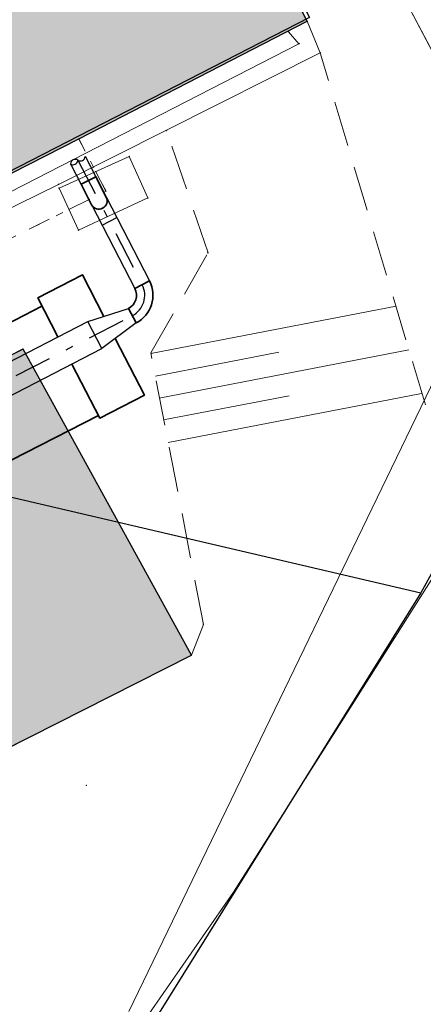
# Model space of a CAD drawing. Header units: metres. Extents: x -535942 to -530626, y -1087729 to -1086275.
# Tile 140 of 247: x -534200.84 to -534195.48, y -1086917.34 to -1086904.25. Entities that reach past the tile are written whole.
import ezdxf

# ---------------------------------------------------------------- set-up
doc = ezdxf.new("R2010")
doc.units = ezdxf.units.M
for name, pattern in [('C_1', [0.6, 0.3, -0.3]), ('C_2', [0.9, 0.6, -0.3]), ('DASHDOT', [1, 0.5, -0.25, 0, -0.25]), ('DOT', [0.25, 0, -0.25])]:
    doc.linetypes.add(name, pattern=pattern)
for name, color, linetype in [('18', 7, 'Continuous'), ('2', 7, 'Continuous'), ('22', 7, 'Continuous'), ('23', 7, 'Continuous'), ('25', 7, 'Continuous'), ('_blok katastr', 7, 'Continuous'), ('_blok SS sítě', 7, 'Continuous'), ('_blok zaměření - nové', 7, 'Continuous'), ('_externi reference', 7, 'Continuous'), ('AG_srafy SS budovy', 252, 'Continuous'), ('PROSPECT_osa', 8, 'DASHDOT'), ('Prospect_technologie nová', 150, 'Continuous'), ('PROSPECT_tenká', 8, 'Continuous')]:
    doc.layers.add(name, color=color, linetype=linetype)
doc.layers.add('AG revizni oblacek', color=111, linetype='Continuous', plot=False)
doc.layers.add('AG_Demolice', color=7, linetype='Continuous', lineweight=25, true_color=0xff8000)
doc.layers.add('BT_hranice_budov', color=7, linetype='Continuous', lineweight=30, true_color=0x007f00)
for name, color, linetype, lineweight in [('AG_SS osvětlení', 251, 'HP_04_VO', 13), ('PROSPECT_nosný systém', 130, 'Continuous', 35), ('PROSPECT_technologie - nová', 150, 'Continuous', 35)]:
    doc.layers.add(name, color=color, linetype=linetype, lineweight=lineweight)
doc.layers.add('BT_hranice_parcel', color=7, linetype='Continuous', true_color=0x007f00)
doc.styles.add('ROMANS', font='romans')
doc.linetypes.add('HP_04_VO', pattern='A,0.5,-1,2,-5,[28,hpfmlin.shx,S=1,R=0,X=0,Y=0],-0.8,["VO",ROMANS,S=1.7,R=0,X=2.75,Y=-0.8],-7,2,-1,0.5', length=19.8)

# ---------------------------------------------------------------- blocks, each defined once
blk = doc.blocks.new('_KATASTR')
at = {"layer": 'BT_hranice_budov', "lineweight": -3}
blk.add_lwpolyline([(-534196.99, -1086904.22), (-534214.88, -1086913.41), (-534218.08, -1086907.19), (-534200.19, -1086898), (-534196.99, -1086904.22)], dxfattribs=at)
at = {"layer": 'BT_hranice_parcel', "lineweight": -3}
for points in [[(-534231.63, -1086903.42), (-534230.22, -1086903.49), (-534227.16, -1086907.3), (-534225.17, -1086910.83), (-534221.02, -1086919.24), (-534217.78, -1086917.53), (-534224.47, -1086904.18), (-534224.1, -1086901.35), (-534222.11, -1086899.39), (-534204.26, -1086892.92), (-534199.98, -1086893.26), (-534196.76, -1086894.5), (-534192.72, -1086898.62), (-534191.77, -1086902.33), (-534192.32, -1086906.11), (-534195.51, -1086911.87), (-534199.92, -1086918.95), (-534203.7, -1086923.82)], [(-534200.19, -1086898), (-534196.99, -1086904.22), (-534214.88, -1086913.41)], [(-534203.7, -1086923.82), (-534214.37, -1086935.85), (-534223.95, -1086944.49), (-534227.12, -1086945.21), (-534228.88, -1086944.7), (-534230.33, -1086943.42), (-534244.94, -1086915.53), (-534245.17, -1086914.38), (-534244.81, -1086911.08), (-534241.98, -1086908.05), (-534238.09, -1086906.48), (-534236.63, -1086907.78), (-534236.66, -1086911.25), (-534236.07, -1086915.41), (-534232.89, -1086913.77), (-534232.44, -1086904.43), (-534231.63, -1086903.42), (-534195.51, -1086911.87)]]:
    blk.add_lwpolyline(points, dxfattribs=at)
blk = doc.blocks.new('ss_vo')
at = {"layer": 'AG_SS osvětlení', "ltscale": 0.7}
blk.add_line((-534199.39223, -1086917.43767), (-534194.024, -1086906.326), dxfattribs=at)
blk = doc.blocks.new('doměř')
at = {"layer": '18', "color": 252, "linetype": 'Continuous', "lineweight": 13}
for p in [(-534197.023, -1086904.268), (-534197.273, -1086904.406), (-534197.125, -1086904.567), (-534196.847, -1086904.687), (-534198.892, -1086905.723), (-534199.388, -1086906.067), (-534200.325, -1086906.437), (-534200.32, -1086906.486), (-534199.143, -1086906.621), (-534200.064, -1086907.045), (-534198.344, -1086907.346), (-534200.803, -1086908.628), (-534199.1, -1086908.684), (-534198.402, -1086912.286), (-534198.56, -1086912.7), (-534199.96, -1086914.43), (-534198, -1086915.85)]:
    blk.add_point(p, dxfattribs=at)
at = {"layer": '2', "color": 252, "linetype": 'Continuous', "lineweight": 13}
for p, q in [((-534197.023, -1086904.268), (-534200.247, -1086898.003)), ((-534195.273, -1086904.826), (-534195.87, -1086903.7)), ((-534202.953, -1086907.322), (-534197.023, -1086904.268)), ((-534200.803, -1086908.628), (-534203.55, -1086910.021)), ((-534198.56, -1086912.7), (-534200.803, -1086908.628)), ((-534195.32, -1086911.62), (-534198, -1086915.85)), ((-534204.65, -1086915.776), (-534198.56, -1086912.7)), ((-534198, -1086915.85), (-534202.36, -1086922.13))]:
    blk.add_line(p, q, dxfattribs=at)
at = {"layer": '2', "color": 252, "linetype": 'DOT', "lineweight": 13}
for p, q in [((-534199.696, -1086906.53), (-534200.056, -1086905.83)), ((-534202.867, -1086908.103), (-534199.696, -1086906.53))]:
    blk.add_line(p, q, dxfattribs=at)
blk = doc.blocks.new('Zaměření - zekan')
at = {"layer": 'AG_srafy SS budovy', "transparency": 33554602}
h = blk.add_hatch(color=256, dxfattribs=at)
h.dxf.hatch_style = 1
h.paths.add_polyline_path([(-534453.325, -1086966.969), (-534443.64, -1086964.47), (-534440.42, -1086963.61), (-534440.62, -1086962.77), (-534438.161, -1086962.135), (-534435.9, -1086961.56), (-534432.06, -1086960.58), (-534428.7, -1086959.69), (-534425.4, -1086958.85), (-534423.57, -1086958.39), (-534414.04, -1086955.97), (-534414.64, -1086953.75), (-534414.91, -1086952.73), (-534415.05, -1086952.24), (-534415.31, -1086951.23), (-534416.63, -1086946.34), (-534428.91, -1086949.44), (-534437.35, -1086951.61), (-534443.56, -1086953.24), (-534443.06, -1086955.13), (-534448.34, -1086956.52), (-534449.54, -1086956.83), (-534450.23, -1086957.02), (-534451.64, -1086957.39), (-534454.12, -1086958.04), (-534454.72, -1086958.19), (-534455.72, -1086958.46), (-534455.285, -1086960.065), (-534454.35, -1086963.34), (-534454.176, -1086963.958), (-534454.137, -1086964.098), (-534454.061, -1086964.37)])
h.paths.add_polyline_path([(-534449.11, -1086987.51), (-534445.794, -1086986.657), (-534443.94, -1086986.148), (-534443.968, -1086986.042), (-534442.31, -1086985.609), (-534441.179, -1086985.314), (-534431.78, -1086982.86), (-534426.34, -1086981.45), (-534426.27, -1086981.61), (-534423.234, -1086980.828), (-534421.037, -1086980.226), (-534414.29, -1086978.5), (-534410.17, -1086977.42), (-534409.67, -1086979.54), (-534407.98, -1086979.1), (-534405.71, -1086987.99), (-534405.64, -1086987.96), (-534405.57, -1086988.16), (-534405.509, -1086988.144), (-534404.631, -1086991.451), (-534404.368, -1086992.439), (-534403.734, -1086994.828), (-534403.627, -1086995.219), (-534399.381, -1086994.059), (-534393.93, -1086992.57), (-534392.974, -1086996.329), (-534392.378, -1086998.675), (-534391.96, -1087000.32), (-534391.274, -1087003.026), (-534389.51, -1087009.99), (-534387.84, -1087016.44), (-534385.756, -1087024.283), (-534384.58, -1087028.84), (-534384.22, -1087030.49), (-534394.01, -1087033.1), (-534393.06, -1087036.8), (-534392.78, -1087038.03)])
h.paths.add_polyline_path([(-534376.66, -1086982.86), (-534371.91, -1086992.08), (-534367.61, -1087000.29), (-534367.52, -1087000.44), (-534366.9, -1087001.62), (-534367.54, -1087001.98), (-534367.737, -1087002.086), (-534371.55, -1087004.13), (-534370.982, -1087005.221), (-534369.18, -1087008.63), (-534362.31, -1087021.78), (-534361.701, -1087022.93), (-534357.45, -1087020.68), (-534357.97, -1087019.22), (-534358.37, -1087018.01), (-534358.76, -1087016.83), (-534358.99, -1087016.22), (-534359.29, -1087015.33), (-534353.16, -1087012.14), (-534339.04, -1087004.84), (-534326.38, -1086998.22), (-534319.16, -1086994.47), (-534316.78, -1086998.99), (-534313.36, -1086997.22), (-534311.16, -1086996.07), (-534306.79, -1086993.79), (-534304.55, -1086992.63), (-534299.59, -1086990.04), (-534302, -1086985.39), (-534295.73, -1086982.11), (-534295.21, -1086982.98), (-534290.74, -1086980.63), (-534289.54, -1086982.76), (-534285.689, -1086980.559), (-534286.82, -1086978.58), (-534284.28, -1086977.22), (-534283.235, -1086976.681), (-534281.191, -1086975.648), (-534277.969, -1086973.961), (-534276.84, -1086973.37), (-534273.85, -1086971.79), (-534272.96, -1086971.31), (-534269.71, -1086969.61), (-534269.14, -1086969.31), (-534256.54, -1086962.76), (-534254.34, -1086961.61), (-534242.72, -1086955.58), (-534242.78, -1086955.43), (-534237.35, -1086952.6), (-534235.21, -1086949.4), (-534239.44, -1086941.34), (-534243.24, -1086941.25), (-534248.7, -1086944.11), (-534250.27, -1086941.13), (-534250.442, -1086940.78), (-534251.11, -1086939.54), (-534251.404, -1086938.86), (-534251.692, -1086938.244), (-534253.292, -1086935.242), (-534253.68, -1086934.506), (-534255.34, -1086931.42), (-534255.99, -1086930.13), (-534256.1, -1086929.92), (-534258.1, -1086926.1), (-534260.25, -1086921.97), (-534262.07, -1086922.92), (-534262.15, -1086922.98), (-534266.77, -1086925.44), (-534269.601, -1086926.909), (-534276.25, -1086930.36), (-534283.82, -1086934.31), (-534286.48, -1086935.71), (-534290.01, -1086937.545), (-534293.027, -1086939.097), (-534298.265, -1086941.82), (-534312.71, -1086949.33), (-534312.609, -1086949.519), (-534323.27, -1086955.1), (-534323.4, -1086955.17), (-534326.4, -1086956.7), (-534326.563, -1086956.785), (-534333.51, -1086960.401), (-534334.43, -1086960.88), (-534340.99, -1086964.26), (-534348.06, -1086967.99), (-534354.88, -1086971.555), (-534355.52, -1086971.89), (-534363.33, -1086975.94), (-534365.497, -1086977.064), (-534366.701, -1086977.688), (-534369.792, -1086979.291), (-534372.79, -1086980.846), (-534373.898, -1086981.423)])
h.paths.add_polyline_path([(-534225.31, -1086925.38), (-534227.21, -1086921.67), (-534228.94, -1086918.39), (-534222.95, -1086915.33), (-534223.49, -1086914.23), (-534224.055, -1086913.14), (-534224.584, -1086912.119), (-534225.22, -1086910.92), (-534225.33, -1086910.97), (-534229.4, -1086913.05), (-534232.81, -1086914.82), (-534233.83, -1086915.32), (-534235.03, -1086915.94), (-534238.81, -1086917.9), (-534236.52, -1086922.26), (-534234.28, -1086921.14), (-534233.59, -1086922.49), (-534231.31, -1086927.09), (-534227.3, -1086934.34), (-534227.79, -1086934.6), (-534227.68, -1086935.04), (-534229.402, -1086935.906), (-534227.63, -1086939.43), (-534226.47, -1086938.84), (-534217.79, -1086934.36), (-534219.631, -1086930.881), (-534221.853, -1086932.073), (-534224.064, -1086927.94)])
h.paths.add_polyline_path([(-534218.17, -1086907.24), (-534217.95, -1086907.68), (-534217.87, -1086907.62), (-534216.61, -1086910.03), (-534216.54, -1086910.155), (-534215.04, -1086913.13), (-534214.84, -1086913.49), (-534214.58, -1086913.36), (-534211.872, -1086911.912), (-534205.614, -1086908.665), (-534200.059, -1086905.833), (-534197.021, -1086904.268), (-534200.25, -1086898), (-534206.136, -1086901.043), (-534211.994, -1086904.075)])
h.paths.add_polyline_path([(-534204.81, -1086909.35), (-534204.26, -1086910.42), (-534206.72, -1086911.82), (-534204.65, -1086915.78), (-534198.56, -1086912.7), (-534200.8, -1086908.63), (-534203.55, -1086910.02), (-534204.07, -1086908.98)])
h.paths.add_polyline_path([(-534195.75, -1086896.47), (-534199.09, -1086898.18), (-534196.17, -1086903.85), (-534195.872, -1086903.697), (-534194.67, -1086903.07), (-534192.88, -1086902.14), (-534194.66, -1086898.61), (-534195.18, -1086897.6)])
h.paths.add_polyline_path([(-534084.41, -1086796.39), (-534085.46, -1086796.99), (-534086.03, -1086797.3), (-534089.99, -1086799.53), (-534091.27, -1086800.26), (-534090.926, -1086800.878), (-534105.36, -1086808.92), (-534099.72, -1086818.96), (-534099.63, -1086819.17), (-534085.25, -1086811.1), (-534085.18, -1086811.21), (-534081.15, -1086808.94), (-534081.954, -1086801.31), (-534084.05, -1086801.531), (-534080.645, -1086800.125), (-534082.403, -1086800.125)])
edge = h.paths.add_edge_path()
edge.add_arc((-534100.213, -1086794.682), 2.831, 0, 360)
h.paths.add_polyline_path([(-534099.94, -1086778.89), (-534103.97, -1086781.3), (-534100.2, -1086787.73), (-534099.26, -1086789.35), (-534095.15, -1086786.92)])
h.paths.add_polyline_path([(-534107.32, -1086754.82), (-534114.77, -1086759.06), (-534107.17, -1086772.4), (-534104.69, -1086771), (-534100.77, -1086768.78), (-534099.767, -1086768.215)])
h.paths.add_polyline_path([(-534117.45, -1086774.96), (-534116.11, -1086777.42), (-534114.41, -1086776.46), (-534113.26, -1086775.8), (-534111.02, -1086774.53), (-534109.715, -1086773.79), (-534109.3, -1086773.55), (-534110.665, -1086771.131)])
at = {"layer": '18', "color": 252, "lineweight": 15}
for p in [(-534197.02, -1086904.27), (-534197.27, -1086904.41), (-534197.13, -1086904.57), (-534196.85, -1086904.69), (-534198.89, -1086905.72), (-534199.39, -1086906.07), (-534200.33, -1086906.44), (-534200.32, -1086906.49), (-534199.14, -1086906.62), (-534200.06, -1086907.05), (-534198.34, -1086907.35), (-534200.8, -1086908.63), (-534199.1, -1086908.68), (-534198.4, -1086912.29), (-534198.56, -1086912.7)]:
    blk.add_point(p, dxfattribs=at)
at = {"layer": '2', "color": 251, "lineweight": 15}
for p, q in [((-534197.02, -1086904.27), (-534200.25, -1086898)), ((-534195.27, -1086904.83), (-534195.87, -1086903.7)), ((-534202.95, -1086907.32), (-534197.02, -1086904.27)), ((-534200.8, -1086908.63), (-534203.55, -1086910.02)), ((-534198.56, -1086912.7), (-534200.8, -1086908.63)), ((-534204.65, -1086915.78), (-534198.56, -1086912.7))]:
    blk.add_line(p, q, dxfattribs=at)
at = {"layer": '2', "color": 251, "linetype": 'C_1', "lineweight": 15}
for p, q in [((-534199.7, -1086906.53), (-534200.06, -1086905.83)), ((-534202.87, -1086908.1), (-534199.7, -1086906.53))]:
    blk.add_line(p, q, dxfattribs=at)
at = {"layer": '22', "color": 252, "lineweight": 15}
for p, q in [((-534199.1, -1086908.69), (-534195.84, -1086908.06)), ((-534199.04, -1086908.99), (-534197.4, -1086908.67)), ((-534198.99, -1086909.28), (-534195.67, -1086908.64)), ((-534198.87, -1086909.87), (-534195.5, -1086909.22)), ((-534198.93, -1086909.57), (-534197.26, -1086909.25))]:
    blk.add_line(p, q, dxfattribs=at)
at = {"layer": '23', "color": 252, "lineweight": 15}
for p, q in [((-534197.02, -1086904.27), (-534196.85, -1086904.69)), ((-534197.13, -1086904.57), (-534197.27, -1086904.41)), ((-534202.86, -1086907.51), (-534197.13, -1086904.57)), ((-534196.85, -1086904.69), (-534198.89, -1086905.72)), ((-534198.89, -1086905.72), (-534200.33, -1086906.44)), ((-534200.32, -1086906.49), (-534199.39, -1086906.07)), ((-534199.39, -1086906.07), (-534199.14, -1086906.62)), ((-534200.33, -1086906.44), (-534202.79, -1086907.65)), ((-534200.06, -1086907.05), (-534200.32, -1086906.49)), ((-534199.14, -1086906.62), (-534200.06, -1086907.05))]:
    blk.add_line(p, q, dxfattribs=at)
at = {"layer": '25', "color": 252, "linetype": 'C_2', "lineweight": 15}
for p, q in [((-534195.45, -1086909.37), (-534196.85, -1086904.69)), ((-534198.34, -1086907.35), (-534198.89, -1086905.72)), ((-534199.1, -1086908.68), (-534198.34, -1086907.35)), ((-534198.4, -1086912.29), (-534199.1, -1086908.68)), ((-534198.56, -1086912.7), (-534198.4, -1086912.29))]:
    blk.add_line(p, q, dxfattribs=at)
at = {"layer": 'AG revizni oblacek'}
for points in [[(-534218.17, -1086907.24), (-534217.95, -1086907.68), (-534217.87, -1086907.62), (-534216.61, -1086910.03), (-534216.54, -1086910.155), (-534215.04, -1086913.13), (-534214.84, -1086913.49), (-534214.58, -1086913.36), (-534211.872, -1086911.912), (-534205.614, -1086908.665), (-534200.059, -1086905.833), (-534197.021, -1086904.268), (-534200.25, -1086898), (-534206.136, -1086901.043), (-534211.994, -1086904.075)], [(-534204.81, -1086909.35), (-534204.26, -1086910.42), (-534206.72, -1086911.82), (-534204.65, -1086915.78), (-534198.56, -1086912.7), (-534200.8, -1086908.63), (-534203.55, -1086910.02), (-534204.07, -1086908.98)]]:
    blk.add_lwpolyline(points, close=True, dxfattribs=at)
at = {"layer": '_blok zaměření - nové', "lineweight": -3}
blk.add_blockref('doměř', (0, 0), dxfattribs=at)
blk = doc.blocks.new('*U159')
for p, q in [((-109.55, 0), (-109.55, -305)), ((109.55, -305), (109.55, 0)), ((-109.55, -305), (109.55, -305))]:
    blk.add_line(p, q)
blk.add_arc((0, 0), 109.55, 0, 180)
blk = doc.blocks.new('*U160')
for p, q in [((305, -109.55), (305, 109.55)), ((-109.55, -305), (109.55, -305))]:
    blk.add_line(p, q)
for radius in [414.55, 195.45]:
    blk.add_arc((305, -305), radius, 90, 180)
blk = doc.blocks.new('A$C881cb249')
at = {"layer": 'PROSPECT_nosný systém'}
for p, q in [((12.121, 18.345), (16.68, 20.689)), ((6.698, 13.751), (17.43, 19.236))]:
    blk.add_line(p, q, dxfattribs=at)
for points in [[(16.891, 20.279), (16.623, 20.799), (17.217, 21.106), (17.502, 20.553)], [(17.655, 20.258), (18.043, 19.506), (17.449, 19.2), (17.078, 19.919)]]:
    blk.add_lwpolyline(points, dxfattribs=at)
at = {"layer": 'PROSPECT_osa'}
for p, q in [((17.157, 22.63), (18.013, 20.973)), ((2.652, 12.701), (17.881, 20.562))]:
    blk.add_line(p, q, dxfattribs=at)
blk.add_arc((17.742, 20.833), 0.305, 297.3016, 27.3016, dxfattribs=at)
at = {"layer": 'Prospect_technologie nová'}
for p, q in [((17.254, 22.681), (18.11, 21.023)), ((17.06, 22.58), (17.915, 20.923)), ((17.479, 21.767), (17.674, 21.867)), ((12.336, 17.928), (17.29, 20.485)), ((6.368, 14.39), (17.476, 20.124))]:
    blk.add_line(p, q, dxfattribs=at)
blk.add_lwpolyline([(17.476, 20.124), (17.29, 20.485), (17.831, 20.659), (17.881, 20.562), (17.932, 20.465)], close=True, dxfattribs=at)
at = {"layer": 'PROSPECT_tenká'}
for centre, start, end in [((17.191, 22.683), 237.1152, 357.4889), ((17.123, 22.577), 57.1152, 177.4889), ((17.094, 22.633), 237.1152, 357.4889)]:
    blk.add_arc(centre, 0.0631, start, end, dxfattribs=at)
at = {"layer": 'PROSPECT_technologie - nová', "xscale": 0.001, "yscale": 0.001, "zscale": 0.001, "rotation": 207.3015783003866}
blk.add_blockref('*U159', (17.437, 22.088), dxfattribs=at)
at = {"layer": 'PROSPECT_technologie - nová', "color": 0, "xscale": 0.001, "yscale": 0.001, "zscale": 0.001, "rotation": 207.3015783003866}
blk.add_blockref('*U160', (18.152, 20.702), dxfattribs=at)

msp = doc.modelspace()

# ---------------------------------------------------------------- hatches: boundary and pattern name
at = {"layer": 'AG_Demolice', "lineweight": -3}
h = msp.add_hatch(dxfattribs=at)
h.set_pattern_fill('ANSI31', color=253, scale=0.3)
h.set_pattern_definition([(72.51345, (0, 0), (-0.9084826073, 0.28620901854), [])])
edge = h.paths.add_edge_path()
edge.add_line((-534348.841, -1086934.302), (-534347.968, -1086936.438))
edge.add_line((-534347.968, -1086936.438), (-534319.478, -1086924.592))
edge.add_line((-534319.478, -1086924.592), (-534274.751, -1086905.167))
edge.add_line((-534274.751, -1086905.167), (-534233.125, -1086875.625))
edge.add_line((-534233.125, -1086875.625), (-534152.599, -1086830.989))
edge.add_line((-534152.599, -1086830.989), (-534105.758, -1086810.767))
edge.add_line((-534105.758, -1086810.767), (-534106.669, -1086808.657))
edge.add_line((-534106.669, -1086808.657), (-534153.614, -1086828.924))
edge.add_line((-534153.614, -1086828.924), (-534203.732, -1086856.704))
edge.add_line((-534203.732, -1086856.704), (-534235.331, -1086874.349))
edge.add_line((-534235.331, -1086874.349), (-534275.887, -1086903.154))
edge.add_line((-534275.887, -1086903.154), (-534320.377, -1086922.476))
edge.add_line((-534320.377, -1086922.476), (-534348.838, -1086934.311))

# ---------------------------------------------------------------- block references
at = {"layer": '_blok katastr', "lineweight": -3}
msp.add_blockref('_KATASTR', (0, 0), dxfattribs=at)
at = {"layer": '_blok SS sítě'}
msp.add_blockref('ss_vo', (0, 0), dxfattribs=at)
at = {"layer": '_blok zaměření - nové', "linetype": 'ByBlock'}
msp.add_blockref('Zaměření - zekan', (0, 0), dxfattribs=at)
at = {"layer": '_externi reference'}
msp.add_blockref('A$C881cb249', (-534217.228, -1086928.747), dxfattribs=at)

doc.saveas('drawing.dxf')
